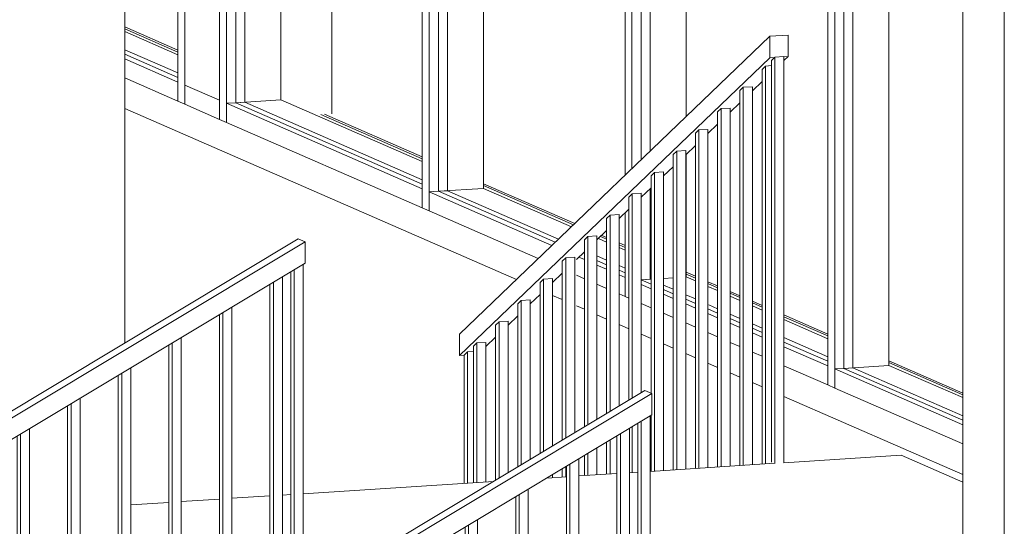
# Model space of a CAD drawing. Header units: millimetres. Extents: x -784 to 360321, y -10607 to 16514.
# Tile 73 of 95: x 307836 to 310380, y -3385 to -2076. Entities that reach past the tile are written whole.
import ezdxf

# ---------------------------------------------------------------- set-up
doc = ezdxf.new("R2010")
doc.units = ezdxf.units.MM
for name, color, linetype, lineweight in [('A-AREA', 7, 'Continuous', 5), ('A-GLAZ-CURT', 7, 'Continuous', 5), ('A-GLAZ-CWMG', 7, 'Continuous', 5), ('S-COLS-SYMB', 7, 'Continuous', 18)]:
    doc.layers.add(name, color=color, linetype=linetype, lineweight=lineweight)
for name, color, linetype, lineweight, true_color in [('A-FLOR', 7, 'Continuous', 18, 0x7f7f7f), ('A-FLOR-HRAL', 7, 'Continuous', 18, 0x7f7f7f), ('A-WALL', 7, 'Continuous', 18, 0x7f7f7f)]:
    doc.layers.add(name, color=color, linetype=linetype, lineweight=lineweight, true_color=true_color)

# ---------------------------------------------------------------- blocks, each defined once
blk = doc.blocks.new('Panel systemowy - Przeszklony-V488-_3D_ Kopia 1 Kopia 2')
at = {"layer": 'A-GLAZ-CURT', "color": 250, "true_color": 0x404040}
blk.add_line((-46445.3, -2213.6), (-46582.8, -2153.5), dxfattribs=at)
at = {"layer": 'A-GLAZ-CURT'}
blk.add_line((-46582.8, -2165.2), (-46445.3, -2225.3), dxfattribs=at)
blk = doc.blocks.new('Panel systemowy - Przeszklony-1766949-_3D_ Kopia 1 Kopia 2')
at = {"layer": 'A-GLAZ-CURT'}
for p, q in [((-45772.3, -51.2), (-45772.3, -2519.3)), ((-45772.3, -2519.3), (-45470.3, -2651.2)), ((-45362.8, -2698.1), (-45337.8, -2709.1)), ((-45305.4, -2723.2), (-45290.2, -2729.9))]:
    blk.add_line(p, q, dxfattribs=at)
at = {"layer": 'A-GLAZ-CURT', "color": 250, "true_color": 0x404040}
for p, q in [((-45748.9, -2517.8), (-45748.9, -61.4)), ((-45772.3, -2519.3), (-45748.9, -2517.8)), ((-45462, -2643.1), (-45748.9, -2517.8)), ((-45337.8, -2697.4), (-45362.8, -2686.4)), ((-45290.2, -2718.2), (-45305.4, -2711.5))]:
    blk.add_line(p, q, dxfattribs=at)
blk = doc.blocks.new('Panel systemowy - Przeszklony-V489-_3D_ Kopia 1 Kopia 2')
at = {"layer": 'A-GLAZ-CURT'}
for p, q in [((-45248.5, -280), (-45248.5, -2438.3)), ((-45248.1, -2748.3), (-45223, -2759.2)), ((-45190.7, -2773.3), (-45165.7, -2784.3)), ((-45133.4, -2798.4), (-45108.3, -2809.3)), ((-45076, -2823.4), (-45051, -2834.4)), ((-45018.7, -2848.5), (-44993.6, -2859.4)), ((-44961.3, -2873.5), (-44936.2, -2884.5)), ((-44879.7, -2909.2), (-44766.5, -2958.7))]:
    blk.add_line(p, q, dxfattribs=at)
at = {"layer": 'A-GLAZ-CURT', "color": 250, "true_color": 0x404040}
for p, q in [((-45225.2, -2415.9), (-45225.2, -290.2)), ((-45225.2, -2746.6), (-45225.2, -2513)), ((-45248.1, -2748.1), (-45225.2, -2746.6)), ((-45165.7, -2772.6), (-45190.7, -2761.6)), ((-45108.3, -2797.6), (-45133.4, -2786.7)), ((-45051, -2822.7), (-45074, -2812.6)), ((-44993.6, -2847.7), (-45018.7, -2836.8)), ((-44936.2, -2872.8), (-44961.3, -2861.8)), ((-44766.5, -2947), (-44879.7, -2897.5))]:
    blk.add_line(p, q, dxfattribs=at)
blk = doc.blocks.new('Panel systemowy - Przeszklony-V490-_3D_ Kopia 1 Kopia 2')
at = {"layer": 'A-GLAZ-CURT'}
for p, q in [((-44724.7, -508.8), (-44724.7, -2976.9)), ((-44724.7, -2976.9), (-44417.9, -3110.9))]:
    blk.add_line(p, q, dxfattribs=at)
at = {"layer": 'A-GLAZ-CURT', "color": 250, "true_color": 0x404040}
for p, q in [((-44701.4, -2975.4), (-44701.4, -519)), ((-44724.7, -2976.9), (-44701.4, -2975.4)), ((-44417.9, -3099.2), (-44701.4, -2975.4))]:
    blk.add_line(p, q, dxfattribs=at)
blk = doc.blocks.new('Prostokątny szpros - 50 x 150mm-V497-_3D_ Kopia 1 Kopia 2')
at = {"layer": 'A-GLAZ-CWMG'}
for p, q in [((-45814, -33), (-45814, -2562.3)), ((-45796.1, -2570.1), (-45796.1, -40.8)), ((-45796.1, -2570.1), (-45814, -2562.3))]:
    blk.add_line(p, q, dxfattribs=at)
at = {"layer": 'A-GLAZ-CWMG', "color": 250, "true_color": 0x404040}
blk.add_line((-45656, -102), (-45656, -2511.8), dxfattribs=at)
blk = doc.blocks.new('Prostokątny szpros - 50 x 150mm-V498-_3D_ Kopia 1 Kopia 2')
at = {"layer": 'A-GLAZ-CWMG'}
for p, q in [((-46445.3, 242.8), (-46445.3, -2286.5)), ((-46427.4, -2294.3), (-46427.4, 235)), ((-46427.4, -2294.3), (-46445.3, -2286.5))]:
    blk.add_line(p, q, dxfattribs=at)
blk = doc.blocks.new('Prostokątny szpros - 50 x 150mm-V499-_3D_ Kopia 1 Kopia 2')
at = {"layer": 'A-GLAZ-CWMG'}
for p, q in [((-45290.2, -261.8), (-45290.2, -2478.3)), ((-45272.3, -2461.1), (-45272.3, -269.6)), ((-45290.2, -2575.4), (-45290.2, -2791.1)), ((-45280.4, -2795.4), (-45290.2, -2791.1))]:
    blk.add_line(p, q, dxfattribs=at)
at = {"layer": 'A-GLAZ-CWMG', "color": 250, "true_color": 0x404040}
for p, q in [((-45132.3, -330.8), (-45132.3, -2326.8)), ((-45132.3, -2423.8), (-45132.3, -2740.6))]:
    blk.add_line(p, q, dxfattribs=at)
blk = doc.blocks.new('Prostokątny szpros - 50 x 150mm-V511-_3D_ Kopia 1 Kopia 2')
at = {"layer": 'A-GLAZ-CWMG', "color": 250, "true_color": 0x404040}
blk.add_line((-46445.3, -2167), (-46582.8, -2106.9), dxfattribs=at)
at = {"layer": 'A-GLAZ-CWMG'}
for p, q in [((-46445.3, -2237.2), (-46582.8, -2177.1)), ((-46582.8, -2226.4), (-46445.3, -2286.5)), ((-46445.3, -2237.2), (-46445.3, -2286.5))]:
    blk.add_line(p, q, dxfattribs=at)
blk = doc.blocks.new('Prostokątny szpros - 50 x 150mm-1766945-_3D_ Kopia 1 Kopia 2')
at = {"layer": 'A-GLAZ-CWMG', "color": 250, "true_color": 0x404040}
for p, q in [((-45772.3, -2519.3), (-45656, -2511.8)), ((-45428.6, -2611.1), (-45656, -2511.8)), ((-45337.8, -2650.8), (-45359.1, -2641.5)), ((-45290.2, -2671.6), (-45305.4, -2664.9))]:
    blk.add_line(p, q, dxfattribs=at)
at = {"layer": 'A-GLAZ-CWMG'}
for p, q in [((-45796.1, -2520.8), (-45772.3, -2519.3)), ((-45796.1, -2570.1), (-45796.1, -2520.8)), ((-45478.9, -2659.4), (-45796.1, -2520.8)), ((-45796.1, -2570.1), (-45514.2, -2693.2)), ((-45395.1, -2696), (-45409.4, -2689.7)), ((-45337.8, -2721), (-45362.8, -2710.1)), ((-45415.8, -2736.2), (-45395.1, -2745.3)), ((-45290.2, -2741.8), (-45305.4, -2735.1)), ((-45290.2, -2741.8), (-45290.2, -2791.1)), ((-45362.8, -2759.4), (-45337.8, -2770.3)), ((-45305.4, -2784.4), (-45290.2, -2791.1))]:
    blk.add_line(p, q, dxfattribs=at)
blk = doc.blocks.new('Prostokątny szpros - 50 x 150mm-1766809-_3D_ Kopia 1 Kopia 2')
at = {"layer": 'A-GLAZ-CWMG'}
for p, q in [((-46427.4, -2294.3), (-46427.4, -2245)), ((-46337.8, -2284.2), (-46427.4, -2245)), ((-46337.8, -2284.2), (-46337.8, -2333.5)), ((-46427.4, -2294.3), (-46337.8, -2333.5))]:
    blk.add_line(p, q, dxfattribs=at)
blk = doc.blocks.new('Prostokątny szpros - 50 x 150mm-V512-_3D_ Kopia 1 Kopia 2')
at = {"layer": 'A-GLAZ-CWMG', "color": 250, "true_color": 0x404040}
for p, q in [((-45248.1, -2748.1), (-45223, -2746.4)), ((-45190.7, -2744.4), (-45165.7, -2742.7)), ((-45108.3, -2751.1), (-45132.3, -2740.6)), ((-45051, -2776.1), (-45076, -2765.2)), ((-44993.6, -2801.2), (-45018.7, -2790.2)), ((-44936.2, -2826.2), (-44961.3, -2815.3)), ((-44766.5, -2900.4), (-44879.7, -2850.9))]:
    blk.add_line(p, q, dxfattribs=at)
at = {"layer": 'A-GLAZ-CWMG'}
for p, q in [((-45223, -2771.1), (-45248.1, -2760.2)), ((-45165.7, -2796.2), (-45190.7, -2785.2)), ((-45248.1, -2809.5), (-45223, -2820.4)), ((-45108.3, -2821.3), (-45133.4, -2810.3)), ((-45190.7, -2834.5), (-45165.7, -2845.5)), ((-45051, -2846.3), (-45076, -2835.4)), ((-45133.4, -2859.6), (-45108.3, -2870.5)), ((-44993.6, -2871.4), (-45018.7, -2860.4)), ((-45076, -2884.7), (-45051, -2895.6)), ((-44936.2, -2896.4), (-44961.3, -2885.5)), ((-45018.7, -2909.7), (-44993.6, -2920.7)), ((-44766.5, -2970.6), (-44879.7, -2921.1)), ((-44961.3, -2934.8), (-44936.2, -2945.7)), ((-44879.7, -2970.4), (-44766.5, -3019.9)), ((-44766.5, -2970.6), (-44766.5, -3019.9))]:
    blk.add_line(p, q, dxfattribs=at)
blk = doc.blocks.new('Prostokątny szpros - 50 x 150mm-V513-_3D_ Kopia 1 Kopia 2')
at = {"layer": 'A-GLAZ-CWMG', "color": 250, "true_color": 0x404040}
for p in [(-44724.7, -2976.9), (-44417.9, -3052.6)]:
    blk.add_line(p, (-44608.5, -2969.4), dxfattribs=at)
at = {"layer": 'A-GLAZ-CWMG'}
for p, q in [((-44748.5, -2978.4), (-44724.7, -2976.9)), ((-44748.5, -3027.7), (-44748.5, -2978.4)), ((-44417.9, -3122.8), (-44748.5, -2978.4)), ((-44748.5, -3027.7), (-44417.9, -3172.1))]:
    blk.add_line(p, q, dxfattribs=at)
blk = doc.blocks.new('Poręcz - 25mm-1636642-_3D_ Kopia 1 Kopia 2')
at = {"layer": 'A-FLOR-HRAL', "color": 7, "lineweight": 5}
for p, q in [((-44936.2, -2204.4), (-44927.3, -2195.8)), ((-44936.2, -2204.4), (-44936.2, -3224.5)), ((-44927.3, -2195.8), (-44912, -2194.8)), ((-44927.3, -3223.9), (-44927.3, -2195.8))]:
    blk.add_line(p, q, dxfattribs=at)
blk = doc.blocks.new('Poręcz - 25mm-1636640-_3D_ Kopia 1 Kopia 2')
at = {"layer": 'A-FLOR-HRAL', "color": 7, "lineweight": 5}
for p, q in [((-44993.6, -2259.4), (-44984.6, -2250.8)), ((-44993.6, -2259.4), (-44993.6, -3228.2)), ((-44984.6, -2250.8), (-44961.3, -2249.3)), ((-44984.6, -3227.6), (-44984.6, -2250.8)), ((-44961.3, -3226.1), (-44961.3, -2249.3))]:
    blk.add_line(p, q, dxfattribs=at)
blk = doc.blocks.new('Poręcz - 25mm-V534-_3D_ Kopia 1 Kopia 2')
at = {"layer": 'A-FLOR-HRAL', "color": 7, "lineweight": 5}
for p, q in [((-45051, -2314.5), (-45042, -2305.9)), ((-45051, -2314.5), (-45051, -3231.9)), ((-45042, -2305.9), (-45018.7, -2304.4)), ((-45042, -3231.3), (-45042, -2305.9)), ((-45018.7, -3229.8), (-45018.7, -2304.4))]:
    blk.add_line(p, q, dxfattribs=at)
blk = doc.blocks.new('Poręcz - 25mm-V535-_3D_ Kopia 1 Kopia 2')
at = {"layer": 'A-FLOR-HRAL', "color": 7, "lineweight": 5}
for p, q in [((-45108.3, -2369.5), (-45099.3, -2360.9)), ((-45099.3, -2360.9), (-45076, -2359.4)), ((-45099.3, -3235), (-45099.3, -2360.9)), ((-45076, -3233.5), (-45076, -2359.4)), ((-45108.3, -2369.5), (-45108.3, -3235.6))]:
    blk.add_line(p, q, dxfattribs=at)
blk = doc.blocks.new('Poręcz - 25mm-V536-_3D_ Kopia 1 Kopia 2')
at = {"layer": 'A-FLOR-HRAL', "color": 7, "lineweight": 5}
for p, q in [((-45165.7, -2424.6), (-45156.7, -2416)), ((-45156.7, -2416), (-45133.4, -2414.4)), ((-45156.7, -3238.7), (-45156.7, -2416)), ((-45133.4, -3237.2), (-45133.4, -2414.4)), ((-45165.7, -2424.6), (-45165.7, -3239.3))]:
    blk.add_line(p, q, dxfattribs=at)
blk = doc.blocks.new('Poręcz - 25mm-V537-_3D_ Kopia 1 Kopia 2')
at = {"layer": 'A-FLOR-HRAL', "color": 7, "lineweight": 5}
for p, q in [((-45223, -2479.6), (-45214.1, -2471)), ((-45223, -2479.6), (-45223, -3040.6)), ((-45214.1, -2471), (-45190.7, -2469.5)), ((-45214.1, -3242.4), (-45214.1, -2471)), ((-45190.7, -3240.9), (-45190.7, -2469.5)), ((-45223, -3098.4), (-45223, -3243))]:
    blk.add_line(p, q, dxfattribs=at)
blk = doc.blocks.new('Poręcz - 25mm-V538-_3D_ Kopia 1 Kopia 2')
at = {"layer": 'A-FLOR-HRAL', "color": 7, "lineweight": 5}
for p, q in [((-45280.4, -2534.6), (-45271.4, -2526)), ((-45280.4, -2534.6), (-45280.4, -3058.5)), ((-45271.4, -2526), (-45248.1, -2524.5)), ((-45271.4, -3053.6), (-45271.4, -2526)), ((-45248.1, -3039.5), (-45248.1, -2524.5)), ((-45271.4, -3246.1), (-45271.4, -3127.4))]:
    blk.add_line(p, q, dxfattribs=at)
blk = doc.blocks.new('Poręcz - 25mm-V539-_3D_ Kopia 1 Kopia 2')
at = {"layer": 'A-FLOR-HRAL', "color": 7, "lineweight": 5}
for p, q in [((-45337.8, -2589.7), (-45328.8, -2581.1)), ((-45337.8, -2589.7), (-45337.8, -3093.4)), ((-45328.8, -2581.1), (-45305.4, -2579.6)), ((-45328.8, -3088), (-45328.8, -2581.1)), ((-45305.4, -3074), (-45305.4, -2579.6)), ((-45337.8, -3167.3), (-45337.8, -3250.3)), ((-45328.8, -3249.8), (-45328.8, -3161.9))]:
    blk.add_line(p, q, dxfattribs=at)
blk = doc.blocks.new('Poręcz - 25mm-V540-_3D_ Kopia 1 Kopia 2')
at = {"layer": 'A-FLOR-HRAL', "color": 7, "lineweight": 5}
for p, q in [((-45395.1, -2644.7), (-45386.1, -2636.1)), ((-45395.1, -2644.7), (-45395.1, -3127.9)), ((-45386.1, -2636.1), (-45362.8, -2634.6)), ((-45386.1, -3122.5), (-45386.1, -2636.1)), ((-45362.8, -3108.5), (-45362.8, -2634.6)), ((-45395.1, -3201.7), (-45395.1, -3254)), ((-45386.1, -3253.5), (-45386.1, -3196.4)), ((-45362.8, -3252), (-45362.8, -3182.3))]:
    blk.add_line(p, q, dxfattribs=at)
blk = doc.blocks.new('Poręcz - 25mm-V541-_3D_ Kopia 1 Kopia 2')
at = {"layer": 'A-FLOR-HRAL', "color": 7, "lineweight": 5}
for p, q in [((-45452.5, -2699.8), (-45443.5, -2691.2)), ((-45443.5, -2691.2), (-45420.2, -2689.7)), ((-45443.5, -3156.9), (-45443.5, -2691.2)), ((-45420.2, -3142.9), (-45420.2, -2689.7)), ((-45452.5, -2699.8), (-45452.5, -3162.3)), ((-45452.5, -3236.2), (-45452.5, -3257.7)), ((-45443.5, -3257.2), (-45443.5, -3230.8))]:
    blk.add_line(p, q, dxfattribs=at)
blk = doc.blocks.new('Poręcz - 25mm-V542-_3D_ Kopia 1 Kopia 2')
at = {"layer": 'A-FLOR-HRAL', "color": 7, "lineweight": 5}
for p, q in [((-45509.8, -2754.8), (-45500.9, -2746.2)), ((-45500.9, -2746.2), (-45477.5, -2744.7)), ((-45500.9, -3191.4), (-45500.9, -2746.2)), ((-45477.5, -3177.4), (-45477.5, -2744.7)), ((-45509.8, -2754.8), (-45509.8, -3196.8)), ((-45477.5, -3259.4), (-45477.5, -3251.2))]:
    blk.add_line(p, q, dxfattribs=at)
blk = doc.blocks.new('Poręcz - 25mm-V543-_3D_ Kopia 1 Kopia 2')
at = {"layer": 'A-FLOR-HRAL', "color": 7, "lineweight": 5}
for p, q in [((-45567.2, -2809.8), (-45558.2, -2801.2)), ((-45567.2, -2809.8), (-45567.2, -3231.2)), ((-45558.2, -2801.2), (-45534.9, -2799.7)), ((-45558.2, -3225.8), (-45558.2, -2801.2)), ((-45534.9, -3211.8), (-45534.9, -2799.7))]:
    blk.add_line(p, q, dxfattribs=at)
blk = doc.blocks.new('Poręcz - 25mm-V544-_3D_ Kopia 1 Kopia 2')
at = {"layer": 'A-FLOR-HRAL', "color": 7, "lineweight": 5}
for p, q in [((-45624.5, -2864.9), (-45615.6, -2856.3)), ((-45624.5, -2864.9), (-45624.5, -3265.7)), ((-45615.6, -2856.3), (-45592.2, -2854.8)), ((-45615.6, -3260.3), (-45615.6, -2856.3)), ((-45592.2, -3246.3), (-45592.2, -2854.8))]:
    blk.add_line(p, q, dxfattribs=at)
blk = doc.blocks.new('Poręcz - 25mm-V545-_3D_ Kopia 1 Kopia 2')
at = {"layer": 'A-FLOR-HRAL', "color": 7, "lineweight": 5}
for p, q in [((-45681.9, -2919.9), (-45672.9, -2911.3)), ((-45681.9, -2919.9), (-45681.9, -3272.5)), ((-45672.9, -2911.3), (-45649.6, -2909.8)), ((-45672.9, -3271.9), (-45672.9, -2911.3)), ((-45649.6, -3270.4), (-45649.6, -2909.8))]:
    blk.add_line(p, q, dxfattribs=at)
blk = doc.blocks.new('Poręcz - 25mm-1636638-_3D_ Kopia 1 Kopia 2')
at = {"layer": 'A-FLOR-HRAL', "color": 7, "lineweight": 5}
for p, q in [((-44912, -2181.2), (-44904.1, -2173.6)), ((-44912, -2181.2), (-44912, -3219)), ((-44903.1, -2172.6), (-44879.7, -2171.1)), ((-44903.1, -3222.9), (-44903.1, -2172.6)), ((-44879.7, -3221.4), (-44879.7, -2171.1))]:
    blk.add_line(p, q, dxfattribs=at)
blk = doc.blocks.new('Poręcz - 25mm-1636636-_3D_ Kopia 1 Kopia 2')
at = {"layer": 'A-FLOR-HRAL', "color": 7, "lineweight": 5}
for p, q in [((-45706.1, -2943.1), (-45697.1, -2934.5)), ((-45706.1, -2943.1), (-45706.1, -3274.1)), ((-45697.1, -2934.5), (-45681.9, -2933.6)), ((-45697.1, -3273.5), (-45697.1, -2934.5))]:
    blk.add_line(p, q, dxfattribs=at)
blk = doc.blocks.new('Poręcz - Poręcz-1636322-_3D_ Kopia 1 Kopia 2')
for name in ['Poręcz - 25mm-1636638-_3D_ Kopia 1 Kopia 2', 'Poręcz - 25mm-1636642-_3D_ Kopia 1 Kopia 2', 'Poręcz - 25mm-1636640-_3D_ Kopia 1 Kopia 2', 'Poręcz - 25mm-V534-_3D_ Kopia 1 Kopia 2', 'Poręcz - 25mm-V535-_3D_ Kopia 1 Kopia 2', 'Poręcz - 25mm-V536-_3D_ Kopia 1 Kopia 2', 'Poręcz - 25mm-V537-_3D_ Kopia 1 Kopia 2', 'Poręcz - 25mm-V538-_3D_ Kopia 1 Kopia 2', 'Poręcz - 25mm-V539-_3D_ Kopia 1 Kopia 2', 'Poręcz - 25mm-V540-_3D_ Kopia 1 Kopia 2', 'Poręcz - 25mm-V541-_3D_ Kopia 1 Kopia 2', 'Poręcz - 25mm-V542-_3D_ Kopia 1 Kopia 2', 'Poręcz - 25mm-V543-_3D_ Kopia 1 Kopia 2', 'Poręcz - 25mm-V544-_3D_ Kopia 1 Kopia 2', 'Poręcz - 25mm-V545-_3D_ Kopia 1 Kopia 2', 'Poręcz - 25mm-1636636-_3D_ Kopia 1 Kopia 2']:
    blk.add_blockref(name, (0, 0))
blk = doc.blocks.new('Typ poręczy górnej - Górna poręcz_wewnętrzny_-1636339-_3D_ Kopia 1 Kopia 2')
at = {"layer": 'A-FLOR-HRAL', "color": 7, "lineweight": 5}
for p, q in [((-44915.8, -2119), (-45717.8, -2888.6)), ((-44869.1, -2116), (-44915.8, -2119)), ((-44915.8, -2119), (-44915.8, -2174.3)), ((-44869.1, -2171.3), (-44869.1, -2116)), ((-44915.8, -2174.3), (-45717.8, -2943.9)), ((-44915.8, -2174.3), (-44903.1, -2173.5)), ((-44879.7, -2172), (-44869.1, -2171.3)), ((-44869.1, -2171.3), (-44879.7, -2181.5)), ((-44936.2, -2235.7), (-44961.3, -2259.8)), ((-44993.6, -2290.8), (-45018.7, -2314.8)), ((-45051, -2345.8), (-45076, -2369.9)), ((-45108.3, -2400.8), (-45133.4, -2424.9)), ((-45165.7, -2455.9), (-45190.7, -2479.9)), ((-45223, -2510.9), (-45248.1, -2535)), ((-45280.4, -2566), (-45305.4, -2590)), ((-45337.8, -2621), (-45362.8, -2645.1)), ((-45395.1, -2676.1), (-45415.8, -2695.9)), ((-45452.5, -2731.1), (-45477.5, -2755.1)), ((-45509.8, -2786.1), (-45534.9, -2810.2)), ((-45567.2, -2841.2), (-45592.2, -2865.2)), ((-45717.8, -2943.9), (-45717.8, -2888.6)), ((-45624.5, -2896.2), (-45649.6, -2920.3)), ((-45706.1, -2943.1), (-45717.8, -2943.9))]:
    blk.add_line(p, q, dxfattribs=at)
blk = doc.blocks.new('Poręcz - 25mm-1637747-_3D_ Kopia 1 Kopia 2')
at = {"layer": 'A-FLOR-HRAL', "color": 7, "lineweight": 5}
for p, q in [((-45694.2, -4228), (-45694.2, -3381.4)), ((-45670.9, -3367.4), (-45670.9, -4213.9)), ((-45703.2, -4233.3), (-45703.2, -3386.8)), ((-45670.9, -4287.8), (-45670.9, -4473.2)), ((-45694.2, -4474.7), (-45694.2, -4301.8)), ((-45694.2, -4474.7), (-45670.9, -4473.2))]:
    blk.add_line(p, q, dxfattribs=at)
blk = doc.blocks.new('Poręcz - 25mm-1637745-_3D_ Kopia 1 Kopia 2')
at = {"layer": 'A-FLOR-HRAL', "color": 7, "lineweight": 5}
for p, q in [((-45563.5, -4149.5), (-45563.5, -3302.9)), ((-45540.2, -3288.9), (-45540.2, -4135.4)), ((-45572.5, -4154.8), (-45572.5, -3308.3)), ((-45540.2, -4209.3), (-45540.2, -4464.8)), ((-45563.5, -4466.3), (-45563.5, -4223.3)), ((-45563.5, -4466.3), (-45540.2, -4464.8))]:
    blk.add_line(p, q, dxfattribs=at)
blk = doc.blocks.new('Poręcz - 25mm-1637743-_3D_ Kopia 1 Kopia 2')
at = {"layer": 'A-FLOR-HRAL', "color": 7, "lineweight": 5}
for p, q in [((-45441.8, -4076.3), (-45441.8, -3229.8)), ((-45432.8, -4071), (-45432.8, -3224.4)), ((-45409.5, -3210.4), (-45409.5, -4056.9)), ((-45432.8, -4297.7), (-45432.8, -4144.8)), ((-45409.5, -4130.8), (-45409.5, -4296.2)), ((-45432.8, -4297.7), (-45409.5, -4296.2))]:
    blk.add_line(p, q, dxfattribs=at)
blk = doc.blocks.new('Poręcz - 25mm-1637741-_3D_ Kopia 1 Kopia 2')
at = {"layer": 'A-FLOR-HRAL', "color": 7, "lineweight": 5}
for p, q in [((-45311.1, -3997.8), (-45311.1, -3151.3)), ((-45302.2, -3992.4), (-45302.2, -3145.9)), ((-45278.8, -3131.9), (-45278.8, -3978.4)), ((-45302.2, -4289.3), (-45302.2, -4066.3)), ((-45278.8, -4052.3), (-45278.8, -4287.8)), ((-45302.2, -4289.3), (-45278.8, -4287.8))]:
    blk.add_line(p, q, dxfattribs=at)
blk = doc.blocks.new('Poręcz - 25mm-1637737-_3D_ Kopia 1 Kopia 2')
at = {"layer": 'A-FLOR-HRAL', "color": 7, "lineweight": 5}
for p, q in [((-45225.1, -3099.6), (-45225.1, -3946.2)), ((-45257.4, -3965.6), (-45257.4, -3119)), ((-45248.5, -3960.2), (-45248.5, -3113.7)), ((-45257.4, -4281.9), (-45257.4, -4039.5)), ((-45248.5, -4285.8), (-45248.5, -4034.1)), ((-45225.1, -4020.1), (-45225.1, -4284.3)), ((-45257.4, -4281.9), (-45248.5, -4285.8)), ((-45248.5, -4285.8), (-45225.1, -4284.3))]:
    blk.add_line(p, q, dxfattribs=at)
blk = doc.blocks.new('Poręcz - Poręcz-1637530-_3D_ Kopia 1 Kopia 2')
for name in ['Poręcz - 25mm-1637737-_3D_ Kopia 1 Kopia 2', 'Poręcz - 25mm-1637741-_3D_ Kopia 1 Kopia 2', 'Poręcz - 25mm-1637743-_3D_ Kopia 1 Kopia 2', 'Poręcz - 25mm-1637745-_3D_ Kopia 1 Kopia 2', 'Poręcz - 25mm-1637747-_3D_ Kopia 1 Kopia 2']:
    blk.add_blockref(name, (0, 0))
blk = doc.blocks.new('Typ poręczy górnej - Górna poręcz_wewnętrzny_-1637704-_3D_ Kopia 1 Kopia 2')
at = {"layer": 'A-FLOR-HRAL', "color": 7, "lineweight": 5}
for p, q in [((-47329.7, -4289.9), (-45238.6, -3033.8)), ((-45220.7, -3041.7), (-47311.8, -4297.8)), ((-45238.6, -3033.8), (-45220.7, -3041.7)), ((-45220.7, -3041.7), (-45220.7, -3097)), ((-45220.7, -3097), (-46478.4, -3852.5))]:
    blk.add_line(p, q, dxfattribs=at)
blk = doc.blocks.new('Poręcz - 25mm-V558-_3D_ Kopia 1 Kopia 2')
at = {"layer": 'A-FLOR-HRAL', "color": 7, "lineweight": 5}
for p, q in [((-46860.8, -4008.3), (-46860.8, -3152.3)), ((-46851.9, -4002.9), (-46851.9, -3146.9)), ((-46828.5, -3988.9), (-46828.5, -3132.9)), ((-46828.5, -4258.8), (-46828.5, -4062.8)), ((-46828.5, -4258.8), (-46847.1, -4260))]:
    blk.add_line(p, q, dxfattribs=at)
blk = doc.blocks.new('Poręcz - 25mm-V559-_3D_ Kopia 1 Kopia 2')
at = {"layer": 'A-FLOR-HRAL', "color": 7, "lineweight": 5}
for p, q in [((-46730.1, -3927.5), (-46730.1, -3073.8)), ((-46721.2, -3924.4), (-46721.2, -3068.4)), ((-46697.8, -3910.4), (-46697.8, -3054.4)), ((-46697.8, -4090.1), (-46697.8, -3984.3)), ((-46697.8, -4090.1), (-46716.5, -4091.3))]:
    blk.add_line(p, q, dxfattribs=at)
blk = doc.blocks.new('Poręcz - 25mm-V560-_3D_ Kopia 1 Kopia 2')
at = {"layer": 'A-FLOR-HRAL', "color": 7, "lineweight": 5}
for p, q in [((-46567.1, -3831.9), (-46567.1, -2975.9)), ((-46599.4, -3851.3), (-46599.4, -2995.3)), ((-46590.5, -3845.9), (-46590.5, -2989.9)), ((-46567.1, -4081.7), (-46567.1, -3905.8)), ((-46567.1, -4081.7), (-46585.8, -4082.9))]:
    blk.add_line(p, q, dxfattribs=at)
blk = doc.blocks.new('Poręcz - 25mm-V561-_3D_ Kopia 1 Kopia 2')
at = {"layer": 'A-FLOR-HRAL', "color": 7, "lineweight": 5}
for p, q in [((-46436.5, -3753.4), (-46436.5, -2897.4)), ((-46468.8, -3770.2), (-46468.8, -2916.8)), ((-46459.8, -3767.4), (-46459.8, -2911.4)), ((-46436.5, -4073.3), (-46436.5, -3827.3)), ((-46436.5, -4073.3), (-46455.1, -4074.5))]:
    blk.add_line(p, q, dxfattribs=at)
blk = doc.blocks.new('Poręcz - 25mm-V562-_3D_ Kopia 1 Kopia 2')
at = {"layer": 'A-FLOR-HRAL', "color": 7, "lineweight": 5}
for p, q in [((-46305.8, -3674.9), (-46305.8, -2818.9)), ((-46338.1, -3694.3), (-46338.1, -2838.3)), ((-46329.1, -3688.9), (-46329.1, -2832.9)), ((-46305.8, -3904.7), (-46305.8, -3748.8)), ((-46305.8, -3904.7), (-46324.4, -3905.9))]:
    blk.add_line(p, q, dxfattribs=at)
blk = doc.blocks.new('Poręcz - 25mm-V563-_3D_ Kopia 1 Kopia 2')
at = {"layer": 'A-FLOR-HRAL', "color": 7, "lineweight": 5}
for p, q in [((-46175.1, -3596.4), (-46175.1, -2740.4)), ((-46207.4, -3615.8), (-46207.4, -2759.8)), ((-46198.4, -3610.4), (-46198.4, -2754.4)), ((-46175.1, -3896.3), (-46175.1, -3670.2)), ((-46175.1, -3896.3), (-46193.7, -3897.5))]:
    blk.add_line(p, q, dxfattribs=at)
blk = doc.blocks.new('Poręcz - 25mm-V565-_3D_ Kopia 1 Kopia 2')
at = {"layer": 'A-FLOR-HRAL', "color": 7, "lineweight": 5}
for p, q in [((-46121.4, -3564.1), (-46121.4, -2708.1)), ((-46153.7, -3583.5), (-46153.7, -2727.5)), ((-46144.7, -3578.1), (-46144.7, -2722.1)), ((-46153.7, -3890.4), (-46153.7, -3657.4)), ((-46144.7, -3894.3), (-46144.7, -3652)), ((-46121.4, -3892.8), (-46121.4, -3638)), ((-46144.7, -3894.3), (-46153.7, -3890.4)), ((-46121.4, -3892.8), (-46144.7, -3894.3))]:
    blk.add_line(p, q, dxfattribs=at)
blk = doc.blocks.new('Poręcz - Poręcz-1637718-_3D_ Kopia 1 Kopia 2')
for name in ['Poręcz - 25mm-V565-_3D_ Kopia 1 Kopia 2', 'Poręcz - 25mm-V563-_3D_ Kopia 1 Kopia 2', 'Poręcz - 25mm-V562-_3D_ Kopia 1 Kopia 2', 'Poręcz - 25mm-V561-_3D_ Kopia 1 Kopia 2', 'Poręcz - 25mm-V560-_3D_ Kopia 1 Kopia 2', 'Poręcz - 25mm-V559-_3D_ Kopia 1 Kopia 2', 'Poręcz - 25mm-V558-_3D_ Kopia 1 Kopia 2']:
    blk.add_blockref(name, (0, 0))
blk = doc.blocks.new('Typ poręczy górnej - Górna poręcz_wewnętrzny_-1637723-_3D_ Kopia 1 Kopia 2')
at = {"layer": 'A-FLOR-HRAL', "color": 7, "lineweight": 5}
for p, q in [((-48225.9, -3898.4), (-46134.8, -2642.3)), ((-46134.8, -2642.3), (-46116.9, -2650.2)), ((-46116.9, -2650.2), (-48208, -3906.2)), ((-46116.9, -2650.2), (-46116.9, -2705.4)), ((-46116.9, -2705.4), (-48208, -3961.5))]:
    blk.add_line(p, q, dxfattribs=at)
blk = doc.blocks.new('Panel systemowy - Przeszklony-V571-_3D_ Kopia 1 Kopia 2')
at = {"layer": 'A-GLAZ-CURT'}
for p, q in [((-46296, 177.6), (-46296, -2290.5)), ((-46296, -2290.5), (-45814, -2501.1))]:
    blk.add_line(p, q, dxfattribs=at)
at = {"layer": 'A-GLAZ-CURT', "color": 250, "true_color": 0x404040}
for p, q in [((-46272.7, -2289), (-46272.7, 167.4)), ((-46296, -2290.5), (-46272.7, -2289)), ((-45814, -2489.4), (-46272.7, -2289))]:
    blk.add_line(p, q, dxfattribs=at)
blk = doc.blocks.new('Prostokątny szpros - 50 x 150mm-V572-_3D_ Kopia 1 Kopia 2')
at = {"layer": 'A-GLAZ-CWMG', "color": 250, "true_color": 0x404040}
for p in [(-46296, -2290.5), (-45814, -2442.8)]:
    blk.add_line(p, (-46179.8, -2283), dxfattribs=at)
at = {"layer": 'A-GLAZ-CWMG'}
for p, q in [((-46319.8, -2292), (-46296, -2290.5)), ((-46319.8, -2341.3), (-46319.8, -2292)), ((-45814, -2513), (-46319.8, -2292)), ((-46319.8, -2341.3), (-45814, -2562.3)), ((-45814, -2513), (-45814, -2562.3))]:
    blk.add_line(p, q, dxfattribs=at)

msp = doc.modelspace()

# ---------------------------------------------------------------- linework, layer by layer
at = {"layer": 'A-AREA', "color": 250, "true_color": 0x404040}
for p, q in [((308244.9, -2155), (308107.4, -2094.9)), ((308876.2, -2430.8), (308623.7, -2320.5)), ((309270.2, -2602.9), (309034.2, -2499.8)), ((309352.4, -2638.8), (309339.7, -2633.3)), ((309400, -2659.6), (309384.8, -2652.9)), ((309581.9, -2739.1), (309557.9, -2728.6)), ((309639.2, -2764.1), (309614.2, -2753.2)), ((309696.6, -2789.2), (309671.5, -2778.2)), ((309754, -2814.2), (309728.9, -2803.3)), ((309923.7, -2888.4), (309810.5, -2838.9)), ((310272.3, -3040.6), (310081.7, -2957.4))]:
    msp.add_line(p, q, dxfattribs=at)
at = {"layer": 'A-FLOR', "color": 250, "lineweight": 5, "true_color": 0x404040}
for p, q in [((308107.4, -2094.9), (308244.9, -2155)), ((308623.7, -2320.5), (308876.2, -2430.8)), ((309034.2, -2499.8), (309270.2, -2602.9)), ((309339.7, -2633.3), (309352.4, -2638.8)), ((309384.8, -2652.9), (309400, -2659.6)), ((309557.9, -2728.6), (309581.9, -2739.1)), ((309614.2, -2753.2), (309639.2, -2764.1)), ((309671.5, -2778.2), (309696.6, -2789.2)), ((309728.9, -2803.3), (309754, -2814.2)), ((309810.5, -2838.9), (309923.7, -2888.4)), ((310081.7, -2957.4), (310272.3, -3040.6))]:
    msp.add_line(p, q, dxfattribs=at)
at = {"layer": 'A-FLOR', "color": 7, "lineweight": 5}
for p, q in [((310113, -3201.4), (309810.5, -3220.8)), ((309787.1, -3222.3), (309465.1, -3243.1)), ((309379.1, -3248.6), (309280.7, -3255)), ((309432.8, -3245.2), (309411.4, -3246.6)), ((309059.8, -3269.2), (308568.8, -3300.8)), ((309248.4, -3257.1), (309197.6, -3260.3)), ((308482.8, -3306.4), (308384.4, -3312.7)), ((308536.5, -3302.9), (308515.1, -3304.3)), ((308221.4, -3323.2), (308123.1, -3329.5)), ((308352.1, -3314.8), (308253.7, -3321.1))]:
    msp.add_line(p, q, dxfattribs=at)
at = {"layer": 'A-WALL', "color": 250, "lineweight": 5, "true_color": 0x404040}
for p, q in [((308107.4, -2099.6), (308244.9, -2159.7)), ((308614.4, -2321.1), (308876.2, -2435.5)), ((309034.2, -2504.5), (309266.8, -2606.1)), ((309336.3, -2636.5), (309352.4, -2643.5)), ((309384.8, -2657.6), (309400, -2664.3)), ((309557.9, -2733.3), (309581.9, -2743.7)), ((309614.2, -2757.8), (309639.2, -2768.8)), ((309671.5, -2782.9), (309696.6, -2793.8)), ((309728.9, -2808), (309754, -2818.9)), ((309810.5, -2843.6), (309923.7, -2893.1)), ((310081.7, -2962.1), (310272.3, -3045.3))]:
    msp.add_line(p, q, dxfattribs=at)
at = {"layer": 'A-WALL', "color": 7, "lineweight": 5}
for p, q in [((309119.4, -2747.6), (308107.4, -2305.5)), ((309237.7, -2799.3), (309212.7, -2788.3)), ((309295.1, -2824.3), (309274.4, -2815.3)), ((309352.4, -2849.4), (309327.4, -2838.5)), ((309409.8, -2874.5), (309384.8, -2863.5)), ((309467.2, -2899.5), (309442.1, -2888.6)), ((309524.5, -2924.6), (309499.5, -2913.6)), ((309581.9, -2949.6), (309556.8, -2938.7)), ((309639.2, -2974.7), (309614.2, -2963.7)), ((309696.6, -2999.7), (309671.5, -2988.8)), ((309754, -3024.8), (309728.9, -3013.8)), ((310272.3, -3251.2), (309810.5, -3049.5)), ((310113, -3201.4), (310272.3, -3270.9))]:
    msp.add_line(p, q, dxfattribs=at)
at = {"layer": 'S-COLS-SYMB', "lineweight": 9}
for p, q in [((308107.4, 302.9), (308107.4, -2911.4)), ((310272.3, -3455.8), (310272.3, -642.8)), ((310379.8, -677.7), (310379.8, -4524.7))]:
    msp.add_line(p, q, dxfattribs=at)
at = {"layer": 'S-COLS-SYMB', "color": 250, "lineweight": 9, "true_color": 0x404040}
msp.add_line((308642.4, 69.2), (308642.4, -2319.3), dxfattribs=at)

# ---------------------------------------------------------------- block references
at = {"layer": 'A-FLOR-HRAL', "color": 7, "lineweight": 5}
for name in ['Typ poręczy górnej - Górna poręcz_wewnętrzny_-1636339-_3D_ Kopia 1 Kopia 2', 'Poręcz - Poręcz-1636322-_3D_ Kopia 1 Kopia 2', 'Typ poręczy górnej - Górna poręcz_wewnętrzny_-1637723-_3D_ Kopia 1 Kopia 2', 'Poręcz - Poręcz-1637718-_3D_ Kopia 1 Kopia 2', 'Typ poręczy górnej - Górna poręcz_wewnętrzny_-1637704-_3D_ Kopia 1 Kopia 2', 'Poręcz - Poręcz-1637530-_3D_ Kopia 1 Kopia 2']:
    msp.add_blockref(name, (354690.2, 0), dxfattribs=at)
at = {"layer": 'A-GLAZ-CURT', "color": 250, "true_color": 0x404040}
for name in ['Panel systemowy - Przeszklony-V571-_3D_ Kopia 1 Kopia 2', 'Panel systemowy - Przeszklony-1766949-_3D_ Kopia 1 Kopia 2', 'Panel systemowy - Przeszklony-V489-_3D_ Kopia 1 Kopia 2', 'Panel systemowy - Przeszklony-V490-_3D_ Kopia 1 Kopia 2', 'Panel systemowy - Przeszklony-V488-_3D_ Kopia 1 Kopia 2']:
    msp.add_blockref(name, (354690.2, 0), dxfattribs=at)
at = {"layer": 'A-GLAZ-CWMG'}
for name in ['Prostokątny szpros - 50 x 150mm-V498-_3D_ Kopia 1 Kopia 2', 'Prostokątny szpros - 50 x 150mm-1766809-_3D_ Kopia 1 Kopia 2']:
    msp.add_blockref(name, (354690.2, 0), dxfattribs=at)
at = {"layer": 'A-GLAZ-CWMG', "color": 250, "true_color": 0x404040}
for name, p in [('Prostokątny szpros - 50 x 150mm-V497-_3D_ Kopia 1 Kopia 2', (354166.4, 228.8)), ('Prostokątny szpros - 50 x 150mm-V497-_3D_ Kopia 1 Kopia 2', (354690.2, 0)), ('Prostokątny szpros - 50 x 150mm-V499-_3D_ Kopia 1 Kopia 2', (354690.2, 0)), ('Prostokątny szpros - 50 x 150mm-V497-_3D_ Kopia 1 Kopia 2', (355737.7, -457.6)), ('Prostokątny szpros - 50 x 150mm-V511-_3D_ Kopia 1 Kopia 2', (354690.2, 0)), ('Prostokątny szpros - 50 x 150mm-V572-_3D_ Kopia 1 Kopia 2', (354690.2, 0)), ('Prostokątny szpros - 50 x 150mm-1766945-_3D_ Kopia 1 Kopia 2', (354690.2, 0)), ('Prostokątny szpros - 50 x 150mm-V512-_3D_ Kopia 1 Kopia 2', (354690.2, 0)), ('Prostokątny szpros - 50 x 150mm-V513-_3D_ Kopia 1 Kopia 2', (354690.2, 0))]:
    msp.add_blockref(name, p, dxfattribs=at)

doc.saveas('drawing.dxf')
